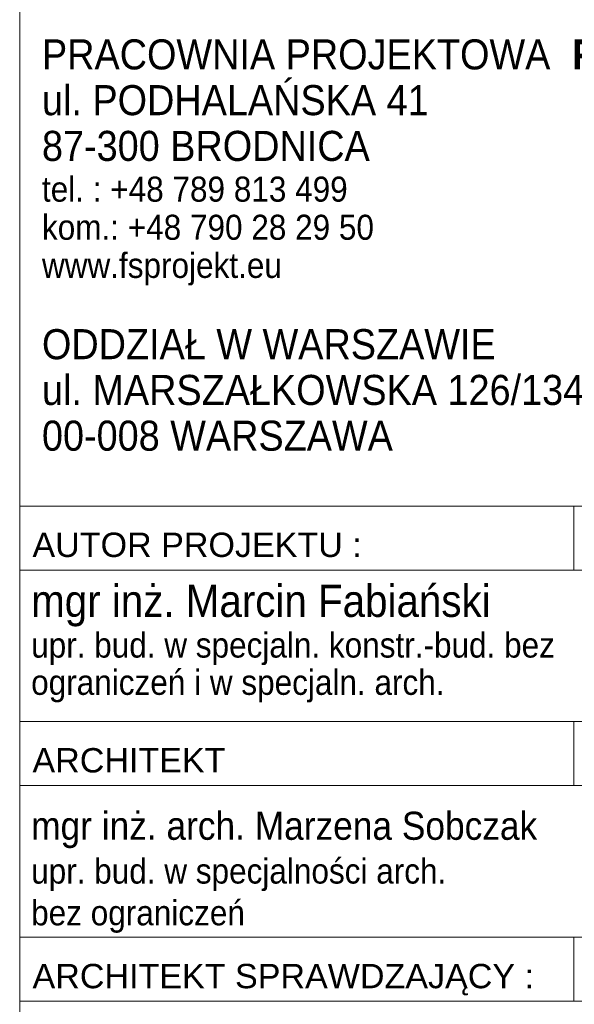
# Model space of a CAD drawing. Header units: centimetres. Extents: x -29333 to 403204, y -464147 to 16641.
# Tile 2 of 134: x 387996 to 388273, y -461797 to -461306. Entities that reach past the tile are written whole.
import ezdxf

# ---------------------------------------------------------------- set-up
doc = ezdxf.new("R2010")
doc.units = ezdxf.units.CM
doc.header["$MEASUREMENT"] = 0
doc.styles.add('GENERATED_STYLE_1', font='arial.ttf')

msp = doc.modelspace()

# ---------------------------------------------------------------- linework, layer by layer
at = {"color": 7, "linetype": 'Continuous', "lineweight": 13}
for p, q in [((387996.05, -461548.34), (388572.05, -461548.34)), ((388272.39, -461548.34), (388272.39, -461580.34)), ((387996.05, -461580.34), (388572.05, -461580.34)), ((387996.05, -461655.85), (388572.05, -461655.85)), ((388272.39, -461655.85), (388272.39, -461687.85)), ((387996.05, -461687.85), (388572.05, -461687.85)), ((387996.05, -461763.36), (388572.05, -461763.36)), ((388272.39, -461763.36), (388272.39, -461763.38)), ((388272.39, -461763.36), (388272.39, -461795.36)), ((387996.05, -461795.36), (388572.05, -461795.36))]:
    msp.add_line(p, q, dxfattribs=at)
at = {"color": 7, "linetype": 'Continuous', "lineweight": 13, "flags": 128}
msp.add_lwpolyline([(387996.05, -460109.36), (388572.05, -460109.36), (388572.05, -463481.15), (387996.05, -463481.15)], close=True, dxfattribs=at)

# ---------------------------------------------------------------- texts
at = {"color": 7, "linetype": 'Continuous', "lineweight": 13, "insert": (388007.16, -461315.51), "char_height": 15, "attachment_point": 1, "line_spacing_factor": 0.912923, "style": 'GENERATED_STYLE_1'}
msp.add_mtext('\\A1;{\\W0.900000x;\\pql;\\fArial|b0|i0|c238|p38;PRACOWNIA PROJEKTOWA\\fCourier New|b0|i0|c238|p53;\\H0.800000x; \\fArial|b1|i0|c238|p38;\\c223;\\H1.250000x;FS\\fArial|b1|i0|c238|p38;\\c8400896;projekt\\P\\pql;\\fArial|b0|i0|c238|p38;\\C7;ul. PODHALAŃSKA 41 \\P\\pql;\\fArial|b0|i0|c238|p38;87-300 BRODNICA        \\P\\pql;\\fArial|b0|i0|c238|p38;\\H0.833333x;tel. : +48 789 813 499\\P\\pql;\\fArial|b0|i0|c238|p38;kom.: +48 790 28 29 50\\P\\pql;\\fArial|b0|i0|c238|p38;www.fsprojekt.eu\\P\\pql;\\fArial|b0|i0|c238|p38;\\P\\pql;\\fArial|b0|i0|c238|p38;\\H1.200000x;ODDZIAŁ W WARSZAWIE\\P\\pql;\\fArial|b0|i0|c238|p38;ul. MARSZAŁKOWSKA 126/134 pok. 246\\P\\pql;\\fArial|b0|i0|c238|p38;00-008 WARSZAWA}', dxfattribs=at)
at = {"color": 7, "linetype": 'Continuous', "lineweight": 13, "attachment_point": 4, "style": 'GENERATED_STYLE_1'}
for s, insert, char_height in [('\\A1;{\\pql;\\fArial|b0|i0|c238|p38;AUTOR PROJEKTU :}', (388002.42, -461567.77), 12.16), ('\\A1;{\\pql;\\fArial|b0|i0|c238|p38;ARCHITEKT}', (388002.42, -461675.28), 12.16), ('\\A1;{\\W0.900000x;\\pql;\\fArial|b0|i0|c238|p38;mgr inż. arch. Marzena Sobczak\\P\\pql;\\fArial|b0|i0|c238|p38;\\H0.892857x;upr. bud. w specjalności arch. \\P\\pql;\\fArial|b0|i0|c238|p38;bez ograniczeń\\P\\pql;\\fArial|b0|i0|c238|p38;\\H1.120000x;}', (388001.77, -461731.09), 14), ('\\A1;{\\pql;\\fArial|b0|i0|c238|p38;ARCHITEKT SPRAWDZAJĄCY :}', (388002.45, -461784.64), 12.16)]:
    msp.add_mtext(s, dxfattribs=dict(at, insert=insert, char_height=char_height))
at = {"color": 7, "linetype": 'Continuous', "lineweight": 13, "insert": (388001.77, -461616.99), "char_height": 16, "width": 294.2794, "attachment_point": 4, "line_spacing_factor": 0.892313, "style": 'GENERATED_STYLE_1'}
msp.add_mtext('\\A1;{\\W0.900000x;\\pql;\\fArial|b0|i0|c238|p38;mgr inż. Marcin Fabiański\\P\\pql;\\fArial|b0|i0|c238|p38;\\H0.781250x;upr. bud. w specjaln. konstr.-bud. bez ograniczeń i w specjaln. arch.}', dxfattribs=at)

doc.saveas('drawing.dxf')
